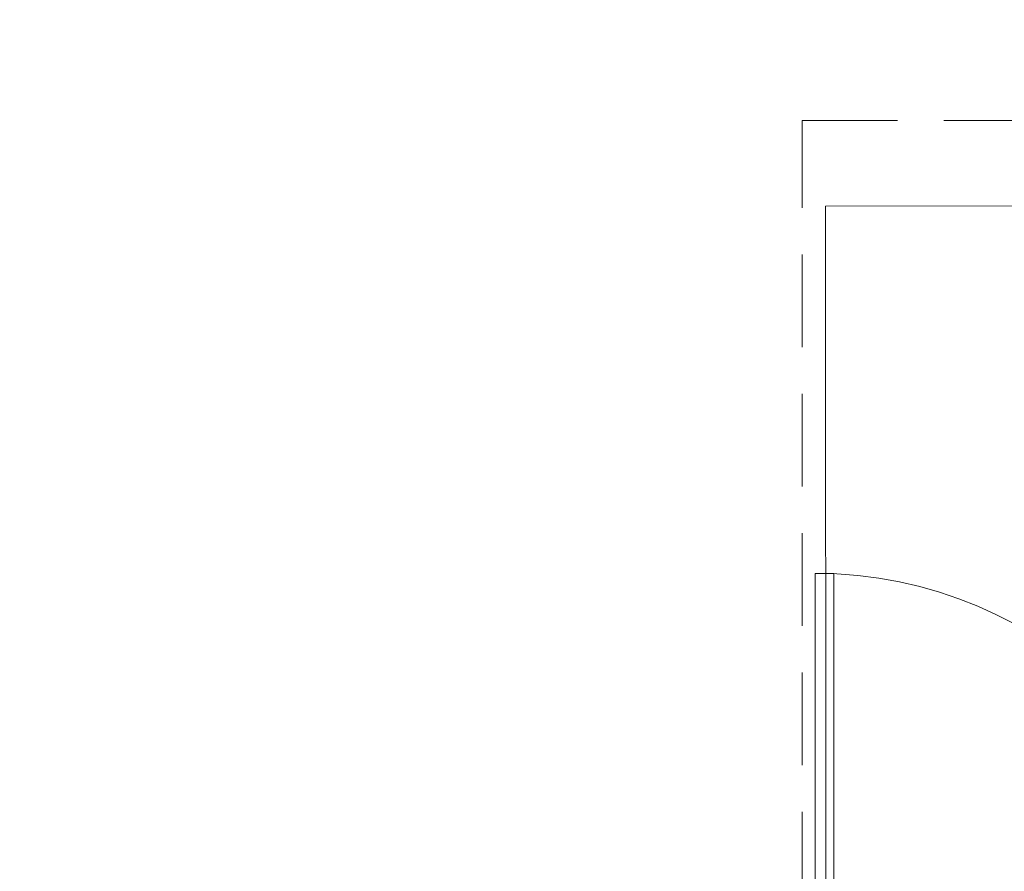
# Model space of a CAD drawing. Header units: millimetres. Extents: x 74467 to 235410, y -65 to 114857.
# Tile 120 of 256: x 95148 to 97268, y 103590 to 105423. Entities that reach past the tile are written whole.
import ezdxf

# ---------------------------------------------------------------- set-up
doc = ezdxf.new("R2010")
doc.units = ezdxf.units.MM
doc.header["$MEASUREMENT"] = 0
doc.linetypes.add('Katkend varjatud', pattern=[300, 200, -100])
doc.linetypes.add('Wipeout_Contour', pattern=[1000, 0, -1000])
for name, color, linetype in [('00 Kunstikonkursi LÜ jaoks asendi 2D', 7, 'Continuous'), ('1232 Välisseinad.AR', 7, 'Continuous'), ('1252 Varikatused.AR', 7, 'Continuous'), ('Uks', 7, 'Continuous')]:
    doc.layers.add(name, color=color, linetype=linetype)

# ---------------------------------------------------------------- blocks, each defined once
blk = doc.blocks.new('Double Door with Sidelight_ Transom 24')
at = {"layer": 'Uks', "color": 7, "linetype": 'Continuous', "lineweight": 13}
for p, q in [((992, 0), (992, 900)), ((992, 900), (1032, 900)), ((1032, 900), (1032, 0))]:
    blk.add_line(p, q, dxfattribs=at)
blk.add_arc((1032, 0), 900, 90, 180, dxfattribs=at)
blk = doc.blocks.new('Wall_635_1', base_point=(96832.6, 103210.9))
at = {"layer": 'Uks', "color": 7, "linetype": 'Continuous', "lineweight": 13, "xscale": -1, "zscale": 1000}
blk.add_blockref('Double Door with Sidelight_ Transom 24', (97892.6, 103330.9), dxfattribs=at)
blk = doc.blocks.new('Beam_110_1', base_point=(96837.6, 102885.9))
at = {"layer": '1252 Varikatused.AR', "color": 7, "linetype": 'Katkend varjatud', "lineweight": 13}
blk.add_line((96837.6, 105205.9), (102937.6, 105205.9), dxfattribs=at)
blk = doc.blocks.new('Beam_115_1', base_point=(96832.6, 102885.9))
at = {"layer": '1252 Varikatused.AR', "color": 7, "linetype": 'Katkend varjatud', "lineweight": 13}
for p, q in [((96832.6, 105205.9), (96837.6, 105205.9)), ((96832.6, 103517.8), (96832.6, 105205.9)), ((96832.6, 103517.8), (96837.6, 103517.8))]:
    blk.add_line(p, q, dxfattribs=at)

msp = doc.modelspace()

# ---------------------------------------------------------------- wipeouts: each hides what was drawn before it
at = {"color": 254, "linetype": 'Wipeout_Contour', "lineweight": 0, "ltscale": 1106957.325690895}
msp.add_wipeout([(86371.6, 105811.4), (85252, 103464.9), (118693.5, 103518.1), (139774.1, 103480.6), (139783.7, 82997), (142852.8, 81554), (142830.8, 105959.2)], dxfattribs=at).dxf.layer = '00 Kunstikonkursi LÜ jaoks asendi 2D'

# ---------------------------------------------------------------- next in the draw order: linework, layer by layer
at = {"layer": '00 Kunstikonkursi LÜ jaoks asendi 2D', "color": 7, "linetype": 'Continuous', "lineweight": 13, "flags": 128}
msp.add_lwpolyline([(96882.8, 105021.8), (102922.8, 105024.7), (102923.5, 103514.3), (96883.5, 103511.4)], close=True, dxfattribs=at)

# ---------------------------------------------------------------- next in the draw order: block references
at = {"layer": '1232 Välisseinad.AR', "color": 7, "lineweight": 15}
msp.add_blockref('Wall_635_1', (96832.6, 103210.9), dxfattribs=at)
at = {"layer": '1252 Varikatused.AR', "color": 7, "lineweight": 13}
for name, p in [('Beam_115_1', (96832.6, 102885.9)), ('Beam_110_1', (96837.6, 102885.9))]:
    msp.add_blockref(name, p, dxfattribs=at)

doc.saveas('drawing.dxf')
